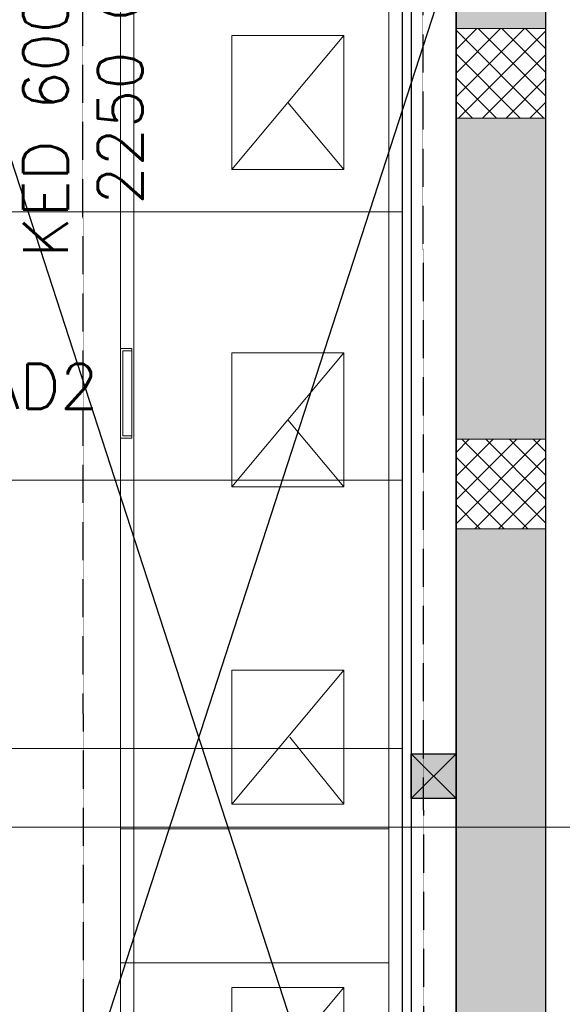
# Model space of a CAD drawing. Header units: millimetres. Extents: x -1574 to 74790, y -2818 to 13830.
# Tile 73 of 92: x 16375 to 17588, y 7148 to 9350. Entities that reach past the tile are written whole.
import ezdxf

# ---------------------------------------------------------------- set-up
doc = ezdxf.new("R2010")
doc.units = ezdxf.units.MM
doc.header["$MEASUREMENT"] = 0
doc.linetypes.add('DASHED', pattern=[0.75, 0.5, -0.25])
doc.layers.get('0').update_dxf_attribs({"lineweight": 5})
for name, color, linetype, lineweight in [('a- flr dim 02', 1, 'Continuous', 30), ('A-GA DIM', 1, 'Continuous', 5), ('A-Wall & Column', 2, 'Continuous', 0), ('ND_26_HATCH', 8, 'Continuous', 13)]:
    doc.layers.add(name, color=color, linetype=linetype, lineweight=lineweight)
for name, color, linetype, lineweight, true_color in [('A-CEILING-01', 7, 'Continuous', 5, 0xd56ca8), ('A-CEILING-05', 7, 'Continuous', 5, 0x139b48), ('ACMV-DA-AD', 30, 'Continuous', 13, 0xff7f00), ('ACMV-KE-DUCT', 220, 'Continuous', 20, 0xff00bf), ('RCP LAYOUT', 9, 'Continuous', 13, 0x808080)]:
    doc.layers.add(name, color=color, linetype=linetype, lineweight=lineweight, true_color=true_color)
for name, color, linetype, true_color in [('A-COLOUMN', 5, 'Continuous', 0x0000ff), ('ACMV-DUCT-THERMAL-EXT-INS', 9, 'DASHED', 0x808080), ('Exhaut Hoods', 7, 'Continuous', 0xf26722)]:
    doc.layers.add(name, color=color, linetype=linetype, true_color=true_color)
for name, color, linetype in [('ACMV-FA-DUCT-TAG', 7, 'Continuous'), ('ACMV-KE-DUCT-TEXT', 7, 'Continuous'), ('ACMV-MEPF_General Text', 7, 'Continuous'), ('ACMV-SA-DUCT-TAG', 7, 'Continuous')]:
    doc.layers.add(name, color=color, linetype=linetype)
doc.styles.add('Romans', font='Romans.shx')
doc.styles.add('ROMANS-100', font='romans.shx')
doc.styles.get("Standard").update_dxf_attribs({"font": 'romans.shx'})
doc.dimstyles.new('100_Romans_Dot', dxfattribs={"dimtxt": 100, "dimasz": 100, "dimexe": 50, "dimexo": 50, "dimgap": 50, "dimtad": 1, "dimdec": 0, "dimzin": 0, "dimdsep": 46, "dimtxsty": 'Romans', "dimblk": 'DOT', "dimcen": 0.09, "dimclrd": 256, "dimclre": 256, "dimadec": 0, "dimazin": 0, "dimtfac": 1, "dimtdec": 0, "dimtofl": 0, "dimtmove": 0, "dimatfit": 3, "dimldrblk": 'DOT', "dimfxl": 1, "dimtolj": 1, "dimtzin": 0, "dimarcsym": 0})
doc.dimstyles.new('500-DOT SMALL', dxfattribs={"dimtxt": 100, "dimasz": 500, "dimexe": 50, "dimexo": 50, "dimgap": 50, "dimtad": 1, "dimdec": 0, "dimzin": 0, "dimdsep": 46, "dimtxsty": 'ROMANS-100', "dimblk": 'DOTSMALL', "dimcen": 0.09, "dimclrd": 256, "dimclre": 256, "dimclrt": 256, "dimadec": 0, "dimazin": 0, "dimtfac": 1, "dimtdec": 0, "dimtofl": 0, "dimtmove": 0, "dimatfit": 3, "dimldrblk": 'DOTSMALL', "dimfxl": 1, "dimtolj": 1, "dimtzin": 0, "dimarcsym": 0})
pattern_1 = [(45, (451552.75, 162145.904), (-26.5165043, 26.5165043), []), (135, (451552.75, 162145.904), (-26.5165043, -26.5165043), [])]

# ---------------------------------------------------------------- blocks, each defined once
blk = doc.blocks.new('A$C81f607aa')
at = {"layer": 'ND_26_HATCH', "lineweight": -3, "true_color": 0x808080, "transparency": 33554687}
h = blk.add_hatch(color=8, dxfattribs=at)
h.dxf.hatch_style = 1
h.paths.add_polyline_path([(2350, 5830), (2152, 5830), (2152, 5718.1), (2150.8, 3620), (2350, 3620)])
h.paths.add_polyline_path([(2350, 8211.4), (2150, 8211.4), (2150, 6030), (2350, 6030)])
h.paths.add_polyline_path([(2350, 9130), (2150, 9130), (2150, 8411.4), (2350, 8411.4)])
h.paths.add_polyline_path([(2350, 11087.2), (2150, 11087.2), (2150, 9330), (2350, 9330)])
h.paths.add_polyline_path([(2350, 13280), (2150, 13280), (2150, 11287.2), (2350, 11287.2)])
at = {"layer": 'ND_26_HATCH', "lineweight": -3, "true_color": 0x808080}
h = blk.add_hatch(dxfattribs=at)
h.set_pattern_fill('ANSI37', color=8, scale=300)
h.set_pattern_definition(pattern_1)
h.paths.add_polyline_path([(2150, 9130), (2350, 9130), (2350, 9330), (2150, 9330)])
h = blk.add_hatch(dxfattribs=at)
h.set_pattern_fill('ANSI37', color=8, scale=300)
h.set_pattern_definition(pattern_1)
h.paths.add_polyline_path([(2150, 8211.4), (2350, 8211.4), (2350, 8411.4), (2150, 8411.4)])
at = {"layer": 'a- flr dim 02', "color": 8, "lineweight": -3, "true_color": 0x808080}
blk.add_lwpolyline([(2050, 9520), (2050, 3520), (1038.8, 3520), (1038.8, 3420), (2050, 3420), (2050, 2170)], dxfattribs=at)
at = {"layer": 'A-Wall & Column', "color": 8, "lineweight": -3, "true_color": 0x808080}
for p, q in [((2150, 13480), (2150, 2170)), ((2350, 13480), (2350, 0)), ((2030, 9520), (2030, 3520))]:
    blk.add_line(p, q, dxfattribs=at)
at = {"layer": 'A-Wall & Column', "color": 8, "true_color": 0x808080}
for points in [[(2150, 9130), (2350, 9130), (2350, 9330), (2150, 9330)], [(2150, 8211.4), (2350, 8211.4), (2350, 8411.4), (2150, 8411.4)]]:
    blk.add_lwpolyline(points, close=True, dxfattribs=at)
blk = doc.blocks.new('A$C4c94997f')
at = {"true_color": 0x808080}
h = blk.add_hatch(color=8, dxfattribs=at)
h.dxf.hatch_style = 1
h.paths.add_polyline_path([(-2880, 0), (-2780, 0), (-2780, -100), (-2880, -100)])
h.paths.add_polyline_path([(-100, 0), (0, 0), (0, -100), (-100, -100)])
h.paths.add_polyline_path([(-2880, -1812), (-2780, -1812), (-2780, -1912), (-2880, -1912)])
h.paths.add_polyline_path([(-2880, -3630), (-2780, -3630), (-2780, -3730), (-2880, -3730)])
h.paths.add_polyline_path([(-2880, -5440), (-2780, -5440), (-2780, -5540), (-2880, -5540)])
h.paths.add_polyline_path([(-2148, -7250), (-2048, -7250), (-2048, -7350), (-2148, -7350)])
h.paths.add_polyline_path([(-100, -7250), (0, -7250), (0, -7350), (-100, -7350)])
h.paths.add_polyline_path([(-100, -5440), (0, -5440), (0, -5540), (-100, -5540)])
h.paths.add_polyline_path([(-100, -3630), (0, -3630), (0, -3730), (-100, -3730)])
h.paths.add_polyline_path([(-100, -1812), (0, -1812), (0, -1912), (-100, -1912)])
at = {"layer": 'A-COLOUMN', "color": 8, "true_color": 0x808080}
for p, q in [((0, -1812), (-100, -1912)), ((-100, -1812), (0, -1912))]:
    blk.add_line(p, q, dxfattribs=at)
blk.add_lwpolyline([(-100, -1812), (0, -1812), (0, -1912), (-100, -1912)], close=True, dxfattribs=at)
blk = doc.blocks.new('XR-CP-DS')
at = {"layer": 'A-CEILING-01', "true_color": 0x808080}
h = blk.add_hatch(dxfattribs=at)
h.set_pattern_fill('ANSI37', color=8, scale=2000)
edge = h.paths.add_edge_path()
edge.add_line((17350, 13380), (12020, 13380))
edge.add_line((12020, 13380), (12020, 13280))
edge.add_line((12020, 13280), (11820, 13280))
edge.add_line((11820, 13280), (11820, 13380))
edge.add_line((11820, 13380), (6090, 13380))
edge.add_line((6090, 13380), (6090, 13280))
edge.add_line((6090, 13280), (5890, 13280))
edge.add_line((5890, 13280), (5890, 13380))
edge.add_line((5890, 13380), (350, 13380))
edge.add_line((350, 13380), (200, 13380))
edge.add_line((200, 13380), (200, 4520))
edge.add_line((200, 4520), (650, 4520))
edge.add_line((650, 4520), (650, 4220))
edge.add_line((650, 4220), (200, 4220))
edge.add_line((200, 4220), (200, 3270))
edge.add_line((200, 3270), (3945, 3270))
edge.add_line((3945, 3270), (3945, 3920))
edge.add_line((3945, 3920), (6135, 3920))
edge.add_line((6135, 3920), (6135, 3270))
edge.add_line((6135, 3270), (9805, 3270))
edge.add_line((9805, 3270), (9805, 3070))
edge.add_line((9805, 3070), (10125.7, 3070))
edge.add_line((10125.7, 3070), (10125.7, 3423))
edge.add_line((10125.7, 3423), (11242.1, 4539.4))
edge.add_line((11242.1, 4539.4), (10770.1, 5011.3))
edge.add_line((10770.1, 5011.3), (11904.4, 6145.6))
edge.add_line((11904.4, 6145.6), (14298.8, 8540))
edge.add_line((14298.8, 8540), (14450, 8540))
edge.add_line((14450, 8540), (14450, 9620))
edge.add_line((14450, 9620), (14450, 12330))
edge.add_arc((15200, 12330), 750, 90, 180, ccw=False)
edge.add_line((15200, 13080), (17350, 13080))
edge.add_line((17350, 13080), (17350, 13380))
h.paths.add_polyline_path([(5890.1, 11294.2), (6090.1, 11294.2), (6090.1, 11094.2), (5890.1, 11094.2)], flags=16)
h.paths.add_polyline_path([(5890.1, 9330), (6090.1, 9330), (6090.1, 9130), (5890.1, 9130)], flags=16)
h.paths.add_polyline_path([(5890, 8418.4), (6090, 8418.4), (6090, 8218.4), (5890, 8218.4)], flags=16)
h.paths.add_polyline_path([(5890, 6030), (6090, 6030), (6090, 5830), (5890, 5830)], flags=16)
h.paths.add_polyline_path([(11820, 8418.4), (12020, 8418.4), (12020, 8218.4), (11820, 8218.4)], flags=16)
h.paths.add_polyline_path([(11820, 9330), (12020, 9330), (12020, 9130), (11820, 9130)], flags=16)
h.paths.add_polyline_path([(11820.1, 11294.2), (12020.1, 11294.2), (12020.1, 11094.2), (11820.1, 11094.2)], flags=16)
at = {"layer": 'A-CEILING-01', "color": 8, "true_color": 0x808080}
blk.add_lwpolyline([(15490.9, 3520), (14590, 3520), (14590, 9520), (17230, 9520), (17230, 3520), (16390.9, 3520)], close=True, dxfattribs=at)
at = {"layer": 'A-CEILING-05', "color": 8, "linetype": 'Continuous', "true_color": 0x808080}
for p, q in [((16630, 3520), (16630, 9520)), ((14590, 8920), (17230, 8920)), ((14590, 8320), (17230, 8320)), ((14590, 7720), (17230, 7720))]:
    blk.add_line(p, q, dxfattribs=at)
at = {"color": 8, "true_color": 0x808080}
blk.add_blockref('A$C81f607aa', (15200, 0), dxfattribs=at)
at = {"layer": 'A-GA DIM', "color": 8, "true_color": 0x808080}
blk.add_blockref('A$C4c94997f', (17350, 9520), dxfattribs=at)
blk = doc.blocks.new('_DotSmall')
at = {"color": 0, "linetype": 'ByBlock', "const_width": 0.5}
blk.add_lwpolyline([(-0.0625, 0, 1), (0.0625, 0, 1)], format="xyb", close=True, dxfattribs=at)
blk = doc.blocks.new('A$C526f7b77')
at = {"layer": 'Exhaut Hoods', "linetype": 'Continuous', "ltscale": 750}
blk.add_lwpolyline([(12008.2, 5970.1), (13160, 5970.1), (13160, 9520), (12008.2, 9520)], close=True, dxfattribs=at)
at = {"layer": 'Exhaut Hoods'}
for points in [[(13160, 9520), (12008.2, 5970.1)], [(12008.2, 9520), (13160, 5970.1)]]:
    blk.add_lwpolyline(points, dxfattribs=at)
blk = doc.blocks.new('DUCT_AD_200x200_S')
at = {"layer": 'ACMV-DA-AD'}
blk.add_lwpolyline([(0, 100), (25, 100), (25, -100), (0, -100)], close=True, dxfattribs=at)
blk.add_lwpolyline([(0, 100), (25, 100), (25, -100), (0, -100)], dxfattribs=at)
at = {"layer": 'ACMV-DA-AD', "color": 8, "true_color": 0x808080}
blk.add_lwpolyline([(0, 95), (20, 95), (20, -95), (0, -95)], dxfattribs=at)
blk = doc.blocks.new('_DOT')
at = {"color": 0, "linetype": 'ByBlock', "lineweight": -2}
blk.add_line((-0.5, 0), (-1, 0), dxfattribs=at)
at = {"color": 0, "linetype": 'ByBlock', "lineweight": -2, "const_width": 0.5}
blk.add_lwpolyline([(-0.25, 0, 1), (0.25, 0, 1)], format="xyb", close=True, dxfattribs=at)
blk = doc.blocks.new('A$C5c7590bd')
at = {"layer": 'ACMV-DUCT-THERMAL-EXT-INS'}
blk.add_lwpolyline([(-366.9, 2538.9), (1320, 3139.9), (1315.7, 9536), (2075.8, 9536), (2080, 2463.5)], dxfattribs=at)
at = {"layer": 'ACMV-KE-DUCT'}
for points in [[(1400, 9456), (2000, 9456), (2000, 7540.1), (1400, 7540.1)], [(1899.2, 9315), (1899.2, 9015), (1649.2, 9015), (1649.2, 9315)], [(1899.2, 8605), (1899.2, 8305), (1649.2, 8305), (1649.2, 8605)], [(1899.2, 7895.1), (1899.2, 7595.1), (1649.2, 7595.1), (1649.2, 7895.1)], [(1400, 7540.1), (2000, 7540.1), (2000, 7240.1), (1400, 7240.1)], [(1400, 7240.1), (2000, 7240.1), (2000, 6080.9), (1400, 6080.9)], [(1899.2, 7185.1), (1899.2, 6885.1), (1649.2, 6885.1), (1649.2, 7185.1)]]:
    blk.add_lwpolyline(points, close=True, dxfattribs=at)
for points in [[(1899.2, 9315), (1649.2, 9015)], [(1774.2, 9165), (1899.2, 9015)], [(1899.2, 8605), (1649.2, 8305)], [(1774.2, 8455), (1899.2, 8305)], [(1899.2, 7895.1), (1649.2, 7595.1)], [(1778.4, 7745.1), (1899.2, 7595.1)], [(1899.2, 7185.1), (1649.2, 6885.1)]]:
    blk.add_lwpolyline(points, dxfattribs=at)
at = {"layer": 'ACMV-DUCT-THERMAL-EXT-INS', "rotation": 179.9999999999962}
blk.add_blockref('DUCT_AD_200x200_S', (1425, 8514.2), dxfattribs=at)
at = {"layer": 'Exhaut Hoods'}
blk.add_blockref('A$C526f7b77', (-11010, 0), dxfattribs=at)
at = {"layer": 'ACMV-KE-DUCT-TEXT', "insert": (1315.9, 9276.9), "char_height": 100, "attachment_point": 5, "rotation": 90}
blk.add_mtext_dynamic_manual_height_columns('{\\Fromans|c0;KED 600x250\\P2250 CFM}', width=1639.938, gutter_width=1, heights=[0], dxfattribs=at)
at = {"layer": 'ACMV-MEPF_General Text', "insert": (1224.2, 8529.9), "char_height": 100, "attachment_point": 5}
blk.add_mtext_dynamic_manual_height_columns('\\pxqc,t6;{\\Fromans|c0;AD2}', width=3300, gutter_width=15540.7, heights=[500], dxfattribs=at)
at = {"layer": 'ACMV-FA-DUCT-TAG'}
blk.add_leader([(950, 7543.7), (3046.2, 7543.7)], dimstyle='500-DOT SMALL', override={"dimtad": 0}, dxfattribs=at)
blk = doc.blocks.new('A$C7e6e56f9')
at = {"layer": 'ACMV-SA-DUCT-TAG'}
blk.add_leader([(-1214.9, 7574.4), (-1214.9, 7035.4), (3038.7, 7035.4)], dimstyle='100_Romans_Dot', override={"dimtad": 0}, dxfattribs=at)

msp = doc.modelspace()

# ---------------------------------------------------------------- block references
for name in ['A$C7e6e56f9', 'A$C5c7590bd']:
    msp.add_blockref(name, (15200, 0))
at = {"layer": 'RCP LAYOUT', "color": 1}
msp.add_blockref('XR-CP-DS', (0, 0), dxfattribs=at)

doc.saveas('drawing.dxf')
